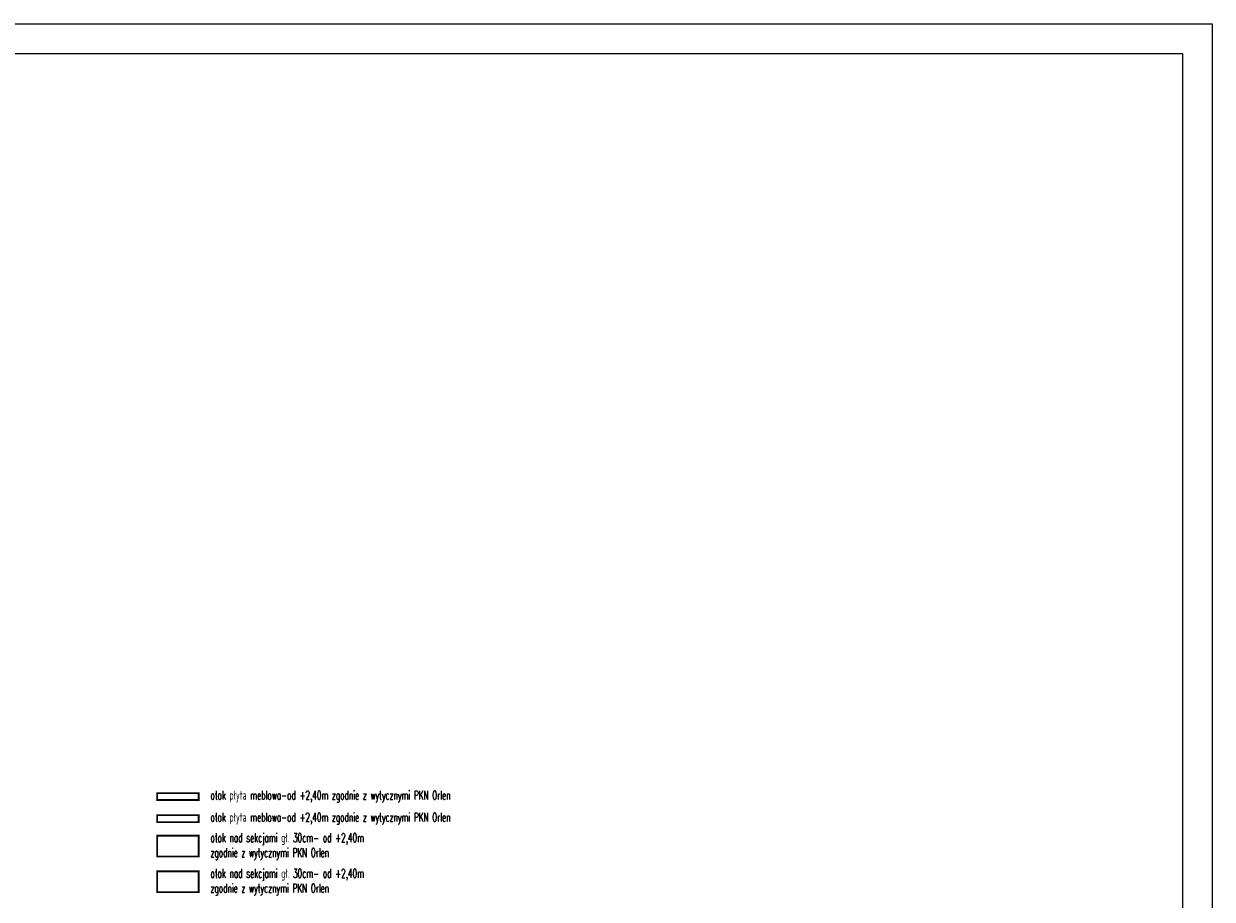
# Model space of a CAD drawing. Header units: metres. Extents: x 5541655 to 5588333, y 5589641 to 5627331.
# Tile 57 of 57: x 5586330 to 5588333, y 5625856 to 5627331. Entities that reach past the tile are written whole.
import ezdxf

# ---------------------------------------------------------------- set-up
doc = ezdxf.new("R2010")
doc.units = ezdxf.units.M
doc.header["$MEASUREMENT"] = 0
doc.linetypes.add('ACAD_ISO02W100', pattern=[15, 12, -3])
doc.layers.add('! opisy', color=252, linetype='CONTINUOUS', lineweight=9)
doc.layers.add('MDCP', color=7, linetype='CONTINUOUS', lineweight=18)
doc.layers.add('Otok drewniany', color=42, linetype='CONTINUOUS')
doc.layers.add('Otok zielony', color=114, linetype='CONTINUOUS')
doc.styles.add('style1', font='romans.shx', dxfattribs={"width": 0.6})

msp = doc.modelspace()

# ---------------------------------------------------------------- linework, layer by layer
at = {"layer": 'MDCP'}
msp.add_line((5588333, 5627330.7), (5588333, 5624360.7), dxfattribs=at)
for points in [[(5584133, 5627330.7), (5588333, 5627330.7), (5588333, 5624360.7), (5584133, 5624360.7)], [(5584183, 5627280.7), (5588283, 5627280.7), (5588283, 5624410.7), (5584183, 5624410.7)]]:
    msp.add_lwpolyline(points, close=True, dxfattribs=at)
at = {"layer": 'Otok drewniany', "linetype": 'ACAD_ISO02W100', "const_width": 3}
for points in [[(5586555, 5625985.9), (5586625, 5625985.9), (5586625, 5625997.6), (5586555, 5625997.6)], [(5586555, 5625928), (5586625, 5625928), (5586625, 5625963), (5586555, 5625963)]]:
    msp.add_lwpolyline(points, close=True, dxfattribs=at)
at = {"layer": 'Otok drewniany', "color": 175, "linetype": 'ACAD_ISO02W100', "true_color": 0x4554a5, "const_width": 3}
msp.add_lwpolyline([(5586555, 5625868), (5586625, 5625868), (5586625, 5625903), (5586555, 5625903)], close=True, dxfattribs=at)
at = {"layer": 'Otok zielony', "linetype": 'ACAD_ISO02W100', "const_width": 3}
msp.add_lwpolyline([(5586555, 5626023), (5586625, 5626023), (5586625, 5626034.7), (5586555, 5626034.7)], close=True, dxfattribs=at)

# ---------------------------------------------------------------- texts
at = {"layer": '! opisy', "color": 7, "ltscale": 0.5, "char_height": 15, "width": 499.128, "attachment_point": 1, "style": 'style1'}
for insert in [(5586645, 5626038.7), (5586645, 5626001.6)]:
    msp.add_mtext('otok płyta meblowa-{\\Fromans.shx|c1;od +2,40m }zgodnie z wytycznymi PKN Orlen', dxfattribs=dict(at, insert=insert))
at = {"layer": '! opisy', "color": 7, "ltscale": 0.5, "char_height": 15, "attachment_point": 1, "style": 'style1'}
for insert in [(5586645, 5625967), (5586645, 5625907)]:
    msp.add_mtext_dynamic_manual_height_columns('otok nad sekcjami gł. 30cm- od +2,40m \\Pzgodnie z wytycznymi PKN Orlen', width=450.62, gutter_width=12.5, heights=[-45], dxfattribs=dict(at, insert=insert))

doc.saveas('drawing.dxf')
